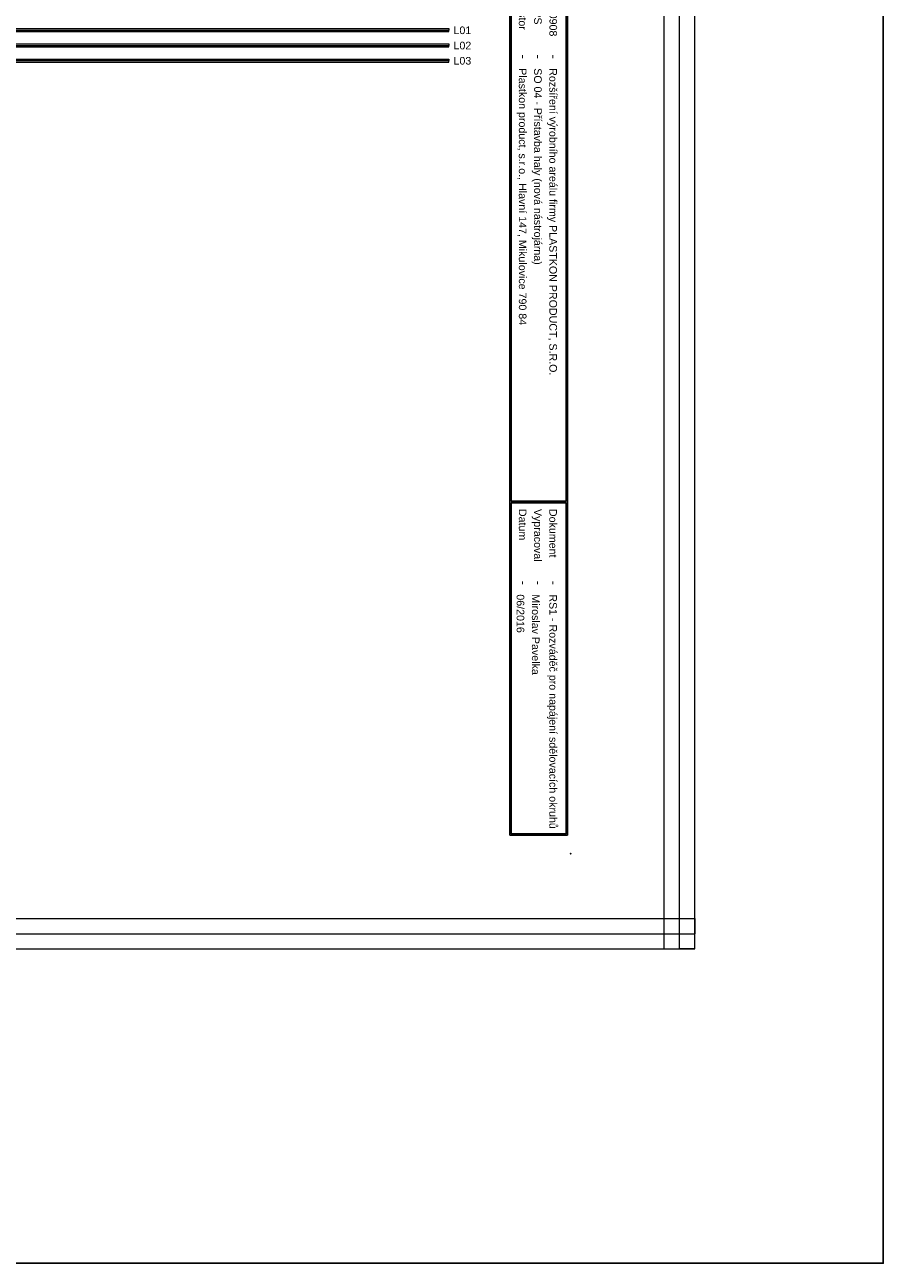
# Model space of a CAD drawing. Extents: x -1485 to 1390, y 3256 to 3973.
# Tile 14 of 15: x 1109 to 1390, y 3256 to 3662. Entities that reach past the tile are written whole.
import ezdxf
from ezdxf.enums import TextEntityAlignment as Align

# ---------------------------------------------------------------- set-up
doc = ezdxf.new("R2010")
doc.units = 0
doc.header["$MEASUREMENT"] = 0
for name, color, linetype in [('1-KRESBA', 7, 'Continuous'), ('__Bílá', 7, 'Continuous'), ('__Oranžová', 30, 'Continuous'), ('__Vínová 220', 220, 'Continuous')]:
    doc.layers.add(name, color=color, linetype=linetype)
doc.styles.add('Arial', font='arial.ttf')

# ---------------------------------------------------------------- blocks, each defined once
blk = doc.blocks.new('BLK_Razítko_malé_pro_rozváděče')
at = {"layer": '__Bílá'}
for p, q in [((15, -1), (15, -20)), ((15, -1), (294, -1)), ((15.5, -1.5), (15.5, -19.5)), ((15.5, -1.5), (184.5, -1.5)), ((184.5, -1.5), (184.5, -19.5)), ((185, -1.5), (185, -19.5)), ((185, -1.5), (293.5, -1.5)), ((293.5, -19.5), (293.5, -1.5)), ((294, -20), (294, -1)), ((15, -20), (294, -20)), ((15.5, -19.5), (184.5, -19.5)), ((185, -19.5), (293.5, -19.5)), ((15, -405), (15, -419)), ((15, -405), (294, -405)), ((15.5, -405.5), (15.5, -418.5)), ((15.5, -405.5), (194.5, -405.5)), ((194.5, -405.5), (194.5, -418.5)), ((195, -405.5), (195, -418.5)), ((195, -405.5), (293.5, -405.5)), ((293.5, -405.5), (293.5, -418.5)), ((294, -405), (294, -419)), ((15, -419), (294, -419)), ((15.5, -418.5), (194.5, -418.5)), ((195, -418.5), (293.5, -418.5))]:
    blk.add_line(p, q, dxfattribs=at)
for p in [(0, 0), (300, 0), (0, -420), (300, -420)]:
    blk.add_point(p, dxfattribs=at)
at = {"layer": '__Bílá', "style": 'Arial'}
for s, height, p in [('-', 3, (38, -7)), ('Dokument', 2.5, (187, -7)), ('-', 3, (210.5, -7)), ('SO/PS', 2.5, (17.5, -12)), ('-', 3, (38, -12)), ('Vypracoval', 2.5, (187, -12)), ('-', 3, (210.5, -12)), ('Investor', 2.5, (17.5, -17)), ('-', 3, (38, -17)), ('Datum', 2.5, (187, -17)), ('-', 3, (210.5, -17)), ('PVLK PROJECT s.r.o. , Langrova 195/33,  787 01 Šumperk', 2.5, (17.5, -411)), ('Copyright © 2012 PVLK', 2.5, (197, -411)), ('Telefon: 773 836 685, mobil: 777 848 204, e-mail: %%Upavelka@pvlk.cz', 2.5, (17.5, -416)), ('Číslo dokumentu .....', 2.5, (197, -416))]:
    blk.add_text(s, height=height, dxfattribs=at).set_placement(p)
at = {"layer": '__Vínová 220', "char_height": 2.5, "attachment_point": 7, "style": 'Arial'}
for s, insert in [('715 0908', (17.5, -7)), ('Rozšíření výrobního areálu firmy PLASTKON PRODUCT, S.R.O.', (42.5, -7.75)), ('RS1 - Rozváděč pro napájení sdělovacích okruhů', (215, -7.75)), ('SO 04 - Přístavba haly (nová nástrojárna)', (42.5, -12.75)), ('Miroslav Pavelka', (215, -12.75)), ('Plastkon product, s.r.o., Hlavní 147, Mikulovice 790 84', (42.5, -17.75)), ('06/2016', (215, -17.75))]:
    blk.add_mtext(s, dxfattribs=dict(at, insert=insert))
at = {"layer": '__Vínová 220', "style": 'Arial'}
blk.add_attdef('ČÍSLO', text='', height=4, dxfattribs=at).set_placement((290, -416), align=Align.RIGHT)

msp = doc.modelspace()

# ---------------------------------------------------------------- linework, layer by layer
at = {"layer": '1-KRESBA', "color": 250, "linetype": 'Continuous'}
msp.add_line((1267.73, 3585), (1267.73, 3615), dxfattribs=at)
at = {"layer": '1-KRESBA', "color": 3}
msp.add_lwpolyline([(-826, 3883.98), (1390.23, 3883.98), (1390.23, 3255.69), (-826, 3255.69)], close=True, dxfattribs=at)
at = {"layer": '__Oranžová', "lineweight": 0}
for p, q in [((897.71, 3660.5), (1247.71, 3660.5)), ((897.71, 3660), (1247.71, 3660)), ((897.71, 3659.5), (1247.71, 3659.5)), ((1247.71, 3660.5), (1247.71, 3660)), ((1247.71, 3659.5), (1247.71, 3660)), ((897.71, 3655.5), (1247.71, 3655.5)), ((897.71, 3655), (1247.71, 3655)), ((1247.71, 3655.5), (1247.71, 3655)), ((1247.71, 3654.5), (1247.71, 3655)), ((897.71, 3654.5), (1247.71, 3654.5)), ((897.71, 3650.5), (1247.71, 3650.5)), ((1247.71, 3650.5), (1247.71, 3650)), ((897.71, 3650), (1247.71, 3650)), ((897.71, 3649.5), (1247.71, 3649.5)), ((1247.71, 3649.5), (1247.71, 3650))]:
    msp.add_line(p, q, dxfattribs=at)
at = {"layer": '__Vínová 220', "lineweight": 0}
for p, q in [((1318.4, 3358.74), (1318.4, 3724.82)), ((1323.4, 3358.74), (1323.4, 3724.82)), ((1328.4, 3358.74), (1328.4, 3724.82)), ((831.99, 3368.74), (1328.4, 3368.74)), ((1328.4, 3368.74), (1328.4, 3363.74)), ((831.99, 3363.74), (1328.4, 3363.74)), ((1328.4, 3358.74), (1328.4, 3363.74)), ((831.99, 3358.74), (1328.4, 3358.74)), ((1318.4, 3358.74), (1323.4, 3358.74)), ((1328.4, 3358.74), (1323.4, 3358.74))]:
    msp.add_line(p, q, dxfattribs=at)

# ---------------------------------------------------------------- block references
at = {"layer": '1-KRESBA', "rotation": 270}
msp.add_blockref('BLK_Razítko_malé_pro_rozváděče', (1287.71, 3690), dxfattribs=at).add_auto_attribs({'ČÍSLO': '26.4'})

# ---------------------------------------------------------------- texts
at = {"layer": '__Oranžová', "lineweight": 0, "style": 'Arial'}
for s, p in [('L01', (1249.28, 3658.69)), ('L02', (1249.28, 3653.69)), ('L03', (1249.28, 3648.69))]:
    msp.add_text(s, height=2.5, dxfattribs=at).set_placement(p)

doc.saveas('drawing.dxf')
